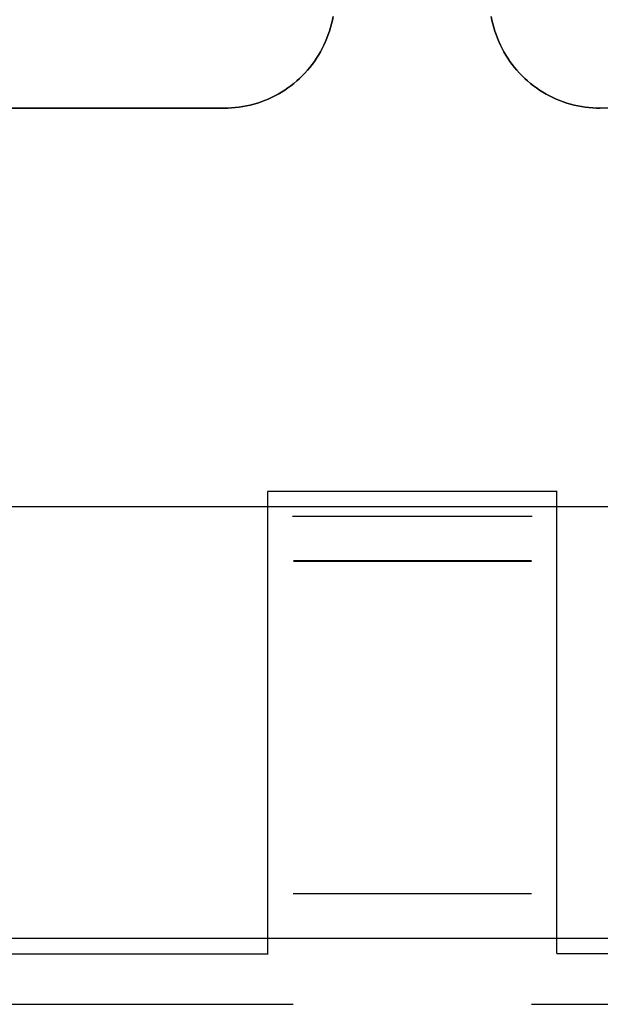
# Model space of a CAD drawing. Header units: millimetres. Extents: x -88 to 88, y -12 to 103.
# Tile 133 of 256: x -44.31 to -41.69, y 2.74 to 7.19. Entities that reach past the tile are written whole.
import ezdxf

# ---------------------------------------------------------------- set-up
doc = ezdxf.new("R2010")
doc.units = ezdxf.units.MM
doc.layers.add('Default', color=7, linetype='Continuous', true_color=0x000000)
doc.layers.add('TOP', color=7, linetype='Continuous', true_color=0xc80000)

msp = doc.modelspace()

# ---------------------------------------------------------------- linework, layer by layer
at = {"layer": 'Default', "color": 254, "true_color": 0xcad1ee}
for points in [[(-42.89844755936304, 7.200232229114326), (-42.90163527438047, 7.183459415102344), (-42.90539377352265, 7.166805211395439), (-42.90971867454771, 7.150289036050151), (-42.91460493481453, 7.133930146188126), (-42.92004685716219, 7.117747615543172), (-42.92603809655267, 7.101760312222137), (-42.93257166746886, 7.085986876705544), (-42.93963995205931, 7.070445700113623), (-42.94723470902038, 7.055154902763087), (-42.95534708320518, 7.040132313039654), (-42.96396761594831, 7.025395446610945), (-42.97308625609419, 7.010961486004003), (-42.98269237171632, 6.996847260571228), (-42.99277476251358, 6.983069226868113), (-43.00332167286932, 6.969643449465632), (-43.01432080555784, 6.956585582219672), (-43.02575933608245, 6.94391085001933), (-43.03762392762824, 6.931634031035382), (-43.04990074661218, 6.919769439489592), (-43.06257547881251, 6.908330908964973), (-43.07563334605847, 6.897331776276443), (-43.08905912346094, 6.886784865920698), (-43.10283715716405, 6.876702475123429), (-43.11695138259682, 6.867096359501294), (-43.13138534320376, 6.857977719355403), (-43.14612220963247, 6.849357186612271), (-43.16114479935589, 6.841244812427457), (-43.17643559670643, 6.833650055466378), (-43.19197677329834, 6.826581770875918), (-43.20775020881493, 6.820048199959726), (-43.22373751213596, 6.814056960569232), (-43.23992004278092, 6.808615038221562), (-43.25627893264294, 6.803728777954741), (-43.27279510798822, 6.79940387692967), (-43.28944931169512, 6.795645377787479), (-43.30622212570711, 6.792457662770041), (-43.32309399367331, 6.789844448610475), (-43.34004524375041, 6.787808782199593), (-43.35705611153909, 6.786353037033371), (-43.37410676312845, 6.785478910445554), (-43.39117731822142, 6.785187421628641)], [(-42.89844755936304, 7.200232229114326), (-42.90163527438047, 7.183459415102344), (-42.90539377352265, 7.166805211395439), (-42.90971867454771, 7.150289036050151), (-42.91460493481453, 7.133930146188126), (-42.92004685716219, 7.117747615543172), (-42.92603809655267, 7.101760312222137), (-42.93257166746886, 7.085986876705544), (-42.93963995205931, 7.070445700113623), (-42.94723470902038, 7.055154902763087), (-42.95534708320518, 7.040132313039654), (-42.96396761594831, 7.025395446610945), (-42.97308625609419, 7.010961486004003), (-42.98269237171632, 6.996847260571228), (-42.99277476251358, 6.983069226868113), (-43.00332167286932, 6.969643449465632), (-43.01432080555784, 6.956585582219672), (-43.02575933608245, 6.94391085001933), (-43.03762392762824, 6.931634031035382), (-43.04990074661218, 6.919769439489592), (-43.06257547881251, 6.908330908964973), (-43.07563334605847, 6.897331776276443), (-43.08905912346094, 6.886784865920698), (-43.10283715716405, 6.876702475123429), (-43.11695138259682, 6.867096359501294), (-43.13138534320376, 6.857977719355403), (-43.14612220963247, 6.849357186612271), (-43.16114479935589, 6.841244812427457), (-43.17643559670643, 6.833650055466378), (-43.19197677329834, 6.826581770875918), (-43.20775020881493, 6.820048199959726), (-43.22373751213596, 6.814056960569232), (-43.23992004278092, 6.808615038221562), (-43.25627893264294, 6.803728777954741), (-43.27279510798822, 6.79940387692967), (-43.28944931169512, 6.795645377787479), (-43.30622212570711, 6.792457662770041), (-43.32309399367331, 6.789844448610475), (-43.34004524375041, 6.787808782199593), (-43.35705611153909, 6.786353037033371), (-43.37410676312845, 6.785478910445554), (-43.39117731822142, 6.785187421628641)], [(-43.39117731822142, 6.785187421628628), (-43.37410676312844, 6.78547891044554), (-43.35705611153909, 6.786353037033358), (-43.3400452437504, 6.78780878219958), (-43.3230939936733, 6.789844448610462), (-43.30622212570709, 6.792457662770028), (-43.2894493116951, 6.795645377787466), (-43.2727951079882, 6.799403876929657), (-43.25627893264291, 6.803728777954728), (-43.23992004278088, 6.808615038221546), (-43.22373751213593, 6.814056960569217), (-43.20775020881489, 6.820048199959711), (-43.1919767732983, 6.826581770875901), (-43.17643559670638, 6.833650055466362), (-43.16114479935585, 6.841244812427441), (-43.14612220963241, 6.849357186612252), (-43.1313853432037, 6.857977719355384), (-43.11695138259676, 6.867096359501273), (-43.10283715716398, 6.876702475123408), (-43.08905912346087, 6.886784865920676), (-43.07563334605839, 6.897331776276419), (-43.06257547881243, 6.908330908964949), (-43.04990074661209, 6.919769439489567), (-43.03762392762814, 6.931634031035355), (-43.02575933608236, 6.943910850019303), (-43.01432080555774, 6.956585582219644), (-43.00332167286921, 6.969643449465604), (-42.99277476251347, 6.983069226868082), (-42.9826923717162, 6.996847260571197), (-42.97308625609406, 7.010961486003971), (-42.96396761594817, 7.025395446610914), (-42.95534708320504, 7.040132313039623), (-42.94723470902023, 7.055154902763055), (-42.93963995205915, 7.07044570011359), (-42.93257166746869, 7.08598687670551), (-42.9260380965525, 7.101760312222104), (-42.92004685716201, 7.117747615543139), (-42.91460493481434, 7.133930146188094), (-42.90971867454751, 7.150289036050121), (-42.90539377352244, 7.16680521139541), (-42.90163527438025, 7.183459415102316), (-42.89844755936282, 7.200232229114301)], [(-41.69117731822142, 6.785187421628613), (-41.70824787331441, 6.785478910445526), (-41.72529852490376, 6.786353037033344), (-41.74230939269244, 6.787808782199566), (-41.75926064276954, 6.789844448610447), (-41.77613251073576, 6.792457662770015), (-41.79290532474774, 6.795645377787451), (-41.80955952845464, 6.799403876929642), (-41.82607570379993, 6.803728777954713), (-41.84243459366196, 6.808615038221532), (-41.85861712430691, 6.814056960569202), (-41.87460442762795, 6.820048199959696), (-41.89037786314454, 6.826581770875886), (-41.90591903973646, 6.833650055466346), (-41.921209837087, 6.841244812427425), (-41.93623242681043, 6.849357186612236), (-41.95096929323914, 6.857977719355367), (-41.96540325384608, 6.867096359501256), (-41.97951747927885, 6.87670247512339), (-41.99329551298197, 6.886784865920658), (-42.00672129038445, 6.897331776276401), (-42.01977915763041, 6.90833090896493), (-42.03245388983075, 6.919769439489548), (-42.0447307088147, 6.931634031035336), (-42.05659530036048, 6.943910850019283), (-42.0680338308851, 6.956585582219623), (-42.07903296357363, 6.969643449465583), (-42.08957987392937, 6.983069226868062), (-42.09966226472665, 6.996847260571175), (-42.10926838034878, 7.010961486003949), (-42.11838702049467, 7.025395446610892), (-42.1270075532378, 7.040132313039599), (-42.13511992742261, 7.055154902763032), (-42.14271468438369, 7.070445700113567), (-42.14978296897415, 7.085986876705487), (-42.15631653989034, 7.101760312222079), (-42.16230777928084, 7.117747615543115), (-42.1677497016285, 7.133930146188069), (-42.17263596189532, 7.150289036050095), (-42.1769608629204, 7.166805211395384), (-42.18071936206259, 7.18345941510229), (-42.18390707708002, 7.200232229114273)], [(-41.69117731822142, 6.785187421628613), (-41.70824787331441, 6.785478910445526), (-41.72529852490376, 6.786353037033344), (-41.74230939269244, 6.787808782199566), (-41.75926064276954, 6.789844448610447), (-41.77613251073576, 6.792457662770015), (-41.79290532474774, 6.795645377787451), (-41.80955952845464, 6.799403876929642), (-41.82607570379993, 6.803728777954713), (-41.84243459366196, 6.808615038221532), (-41.85861712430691, 6.814056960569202), (-41.87460442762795, 6.820048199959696), (-41.89037786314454, 6.826581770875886), (-41.90591903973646, 6.833650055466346), (-41.921209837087, 6.841244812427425), (-41.93623242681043, 6.849357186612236), (-41.95096929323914, 6.857977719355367), (-41.96540325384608, 6.867096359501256), (-41.97951747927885, 6.87670247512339), (-41.99329551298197, 6.886784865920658), (-42.00672129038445, 6.897331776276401), (-42.01977915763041, 6.90833090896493), (-42.03245388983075, 6.919769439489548), (-42.0447307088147, 6.931634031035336), (-42.05659530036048, 6.943910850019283), (-42.0680338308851, 6.956585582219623), (-42.07903296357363, 6.969643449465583), (-42.08957987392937, 6.983069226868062), (-42.09966226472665, 6.996847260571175), (-42.10926838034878, 7.010961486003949), (-42.11838702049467, 7.025395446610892), (-42.1270075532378, 7.040132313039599), (-42.13511992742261, 7.055154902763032), (-42.14271468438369, 7.070445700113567), (-42.14978296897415, 7.085986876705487), (-42.15631653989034, 7.101760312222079), (-42.16230777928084, 7.117747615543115), (-42.1677497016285, 7.133930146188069), (-42.17263596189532, 7.150289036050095), (-42.1769608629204, 7.166805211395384), (-42.18071936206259, 7.18345941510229), (-42.18390707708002, 7.200232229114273)], [(-42.18390707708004, 7.200232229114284), (-42.1807193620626, 7.183459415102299), (-42.17696086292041, 7.166805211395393), (-42.17263596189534, 7.150289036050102), (-42.16774970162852, 7.133930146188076), (-42.16230777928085, 7.11774761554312), (-42.15631653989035, 7.101760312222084), (-42.14978296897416, 7.085986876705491), (-42.14271468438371, 7.07044570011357), (-42.13511992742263, 7.055154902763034), (-42.12700755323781, 7.040132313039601), (-42.11838702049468, 7.025395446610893), (-42.10926838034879, 7.010961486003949), (-42.09966226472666, 6.996847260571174), (-42.08957987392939, 6.983069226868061), (-42.07903296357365, 6.96964344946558), (-42.06803383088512, 6.95658558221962), (-42.0565953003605, 6.943910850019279), (-42.0447307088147, 6.931634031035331), (-42.03245388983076, 6.919769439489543), (-42.01977915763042, 6.908330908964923), (-42.00672129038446, 6.897331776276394), (-41.99329551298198, 6.886784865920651), (-41.97951747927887, 6.876702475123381), (-41.96540325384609, 6.867096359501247), (-41.95096929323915, 6.857977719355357), (-41.93623242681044, 6.849357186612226), (-41.92120983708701, 6.841244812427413), (-41.90591903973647, 6.833650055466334), (-41.89037786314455, 6.826581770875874), (-41.87460442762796, 6.820048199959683), (-41.85861712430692, 6.814056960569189), (-41.84243459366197, 6.80861503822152), (-41.82607570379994, 6.8037287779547), (-41.80955952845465, 6.799403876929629), (-41.79290532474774, 6.795645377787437), (-41.77613251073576, 6.792457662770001), (-41.75926064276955, 6.789844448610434), (-41.74230939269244, 6.787808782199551), (-41.72529852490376, 6.786353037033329), (-41.70824787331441, 6.785478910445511), (-41.69117731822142, 6.785187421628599)], [(-43.39117731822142, 6.785187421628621), (-46.09117731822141, 6.785187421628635)], [(-43.39117731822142, 6.785187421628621), (-46.09117731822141, 6.785187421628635)], [(-46.09117731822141, 6.785187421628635), (-43.39117731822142, 6.785187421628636)], [(-38.99117731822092, 6.785187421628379), (-41.69117731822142, 6.785187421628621)], [(-38.99117731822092, 6.785187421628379), (-41.69117731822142, 6.785187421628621)], [(-46.13117731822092, 4.985187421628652), (-35.86517731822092, 4.985187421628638)], [(-46.13117731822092, 4.985187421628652), (-35.86517731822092, 4.985187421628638)], [(-46.13117731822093, 4.985187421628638), (-35.86517731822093, 4.985187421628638)], [(-71.50117731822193, 3.035187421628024), (71.49882268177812, 3.035187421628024)], [(-71.50117731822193, 3.035187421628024), (71.49882268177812, 3.035187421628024)], [(-71.50117731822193, 3.035187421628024), (71.49882268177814, 3.035187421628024)]]:
    msp.add_lwpolyline(points, dxfattribs=at)
at = {"layer": 'Default', "color": 254, "true_color": 0xcad1ee, "extrusion": (1, 0, 0)}
for points in [[(6.785187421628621, -3.270000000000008), (6.785187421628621, -3.070000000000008)], [(6.785187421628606, -3.270000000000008), (6.785187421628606, -3.070000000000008)], [(6.785187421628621, -3.070000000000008), (6.785187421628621, -3.270000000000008)]]:
    msp.add_lwpolyline(points, dxfattribs=at)
at = {"layer": 'TOP', "color": 254, "true_color": 0xcad1ee, "extrusion": (-0.0003827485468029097, 0.9999999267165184, -8.396888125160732e-06)}
msp.add_lwpolyline([(43.30545207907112, 10.22127376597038), (41.7699979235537, 10.25495916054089)], dxfattribs=at)
at = {"layer": 'TOP', "color": 254, "true_color": 0xcad1ee, "extrusion": (0.9999998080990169, 0.000619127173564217, 2.198800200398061e-05)}
msp.add_lwpolyline([(3.219633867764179, 10.15205507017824), (5.194244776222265, 10.22218240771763)], dxfattribs=at)
at = {"layer": 'TOP', "color": 254, "true_color": 0xcad1ee, "extrusion": (0.0003045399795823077, 0.9998477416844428, -0.01744708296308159)}
msp.add_lwpolyline([(43.08241388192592, -2.669818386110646), (43.30900499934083, 10.30960092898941)], dxfattribs=at)
at = {"layer": 'TOP', "color": 254, "true_color": 0xcad1ee, "extrusion": (1, 0, 0)}
for points in [[(4.940910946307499, -2.756213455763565), (5.167729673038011, 10.23822269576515)], [(4.740941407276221, -2.952722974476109), (4.747843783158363, -2.952603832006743), (4.754737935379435, -2.952246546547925), (4.761615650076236, -2.951651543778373), (4.768468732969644, -2.950819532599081), (4.77528901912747, -2.949751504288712), (4.782068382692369, -2.948448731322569), (4.788798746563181, -2.946912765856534), (4.795472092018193, -2.945145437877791), (4.802080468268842, -2.943148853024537), (4.808616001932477, -2.940925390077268), (4.815070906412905, -2.938477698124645), (4.821437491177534, -2.935808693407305), (4.827708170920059, -2.932921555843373), (4.83387547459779, -2.929819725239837), (4.839932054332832, -2.926506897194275), (4.845870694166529, -2.922987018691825), (4.851684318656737, -2.919264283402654), (4.857366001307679, -2.915343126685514), (4.862908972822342, -2.911228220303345), (4.868306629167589, -2.906924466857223), (4.873552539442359, -2.902436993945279), (4.878640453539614, -2.897771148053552), (4.883564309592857, -2.892932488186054), (4.888318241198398, -2.887926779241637), (4.892896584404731, -2.882759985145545), (4.897293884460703, -2.877438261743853), (4.901504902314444, -2.871967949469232), (4.905524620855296, -2.86635556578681), (4.909348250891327, -2.860607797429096), (4.912971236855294, -2.854731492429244), (4.916389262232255, -2.848733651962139), (4.919598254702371, -2.842621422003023), (4.922594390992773, -2.836402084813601), (4.925374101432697, -2.83008305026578), (4.927934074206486, -2.823671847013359), (4.93027125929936, -2.817176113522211), (4.932382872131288, -2.810603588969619), (4.934266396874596, -2.803962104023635), (4.935919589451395, -2.797259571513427), (4.937340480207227, -2.790503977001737), (4.938527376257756, -2.783703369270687), (4.939478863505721, -2.776865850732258), (4.940193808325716, -2.769999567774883), (4.94067135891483, -2.763112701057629), (4.9409109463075, -2.756213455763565)], [(4.737450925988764, -2.952692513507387), (4.740941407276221, -2.952722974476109)], [(3.192245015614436, 10.13456373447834), (2.736447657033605, -2.917764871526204)]]:
    msp.add_lwpolyline(points, dxfattribs=at)
at = {"layer": 'TOP', "color": 254, "true_color": 0xcad1ee, "extrusion": (-0.0003045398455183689, 0.9998477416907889, -0.01744708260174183)}
msp.add_lwpolyline([(41.99758217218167, -2.669366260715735), (41.77040299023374, 10.34374357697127)], dxfattribs=at)
at = {"layer": 'TOP', "color": 254, "true_color": 0xcad1ee, "extrusion": (0.999999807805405, -0.0006196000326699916, -2.202164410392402e-05)}
msp.add_lwpolyline([(5.142138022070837, 10.25399567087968), (3.168114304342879, 10.18383550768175)], dxfattribs=at)
at = {"layer": 'TOP', "color": 254, "true_color": 0xcad1ee}
for points in [[(-43.19446597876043, 5.054465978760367), (-41.88553402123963, 5.054465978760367)], [(-43.19245694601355, 2.965249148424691), (-43.19245694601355, 5.052456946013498)], [(-41.88724906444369, 2.965837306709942), (-41.88724906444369, 5.052750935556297)], [(-41.99908905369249, 4.940910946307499), (-43.08091094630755, 4.940910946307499)], [(-42.00251860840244, 4.737450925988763), (-43.0774813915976, 4.737450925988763)], [(-43.07748085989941, 4.740941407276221), (-42.00251914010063, 4.740941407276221)], [(-43.07793856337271, 3.236949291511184), (-42.00206143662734, 3.236949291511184)], [(-44.88784999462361, 2.964635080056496), (-43.1921500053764, 2.964635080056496)], [(-41.8871061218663, 2.96612327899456), (-39.19289387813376, 2.96612327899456)], [(-45.00190894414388, 2.736447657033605), (-43.07809105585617, 2.736447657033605)], [(-42.00190894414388, 2.736447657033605), (-39.07809105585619, 2.736447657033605)]]:
    msp.add_lwpolyline(points, dxfattribs=at)
at = {"layer": 'TOP', "color": 254, "true_color": 0xcad1ee, "extrusion": (0.9998476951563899, -6.041012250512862e-14, 0.01745240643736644)}
msp.add_lwpolyline([(4.940910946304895, -2.003928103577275), (4.940785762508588, -2.008327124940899), (4.940561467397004, -2.012760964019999), (4.940235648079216, -2.017226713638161), (4.939805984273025, -2.021721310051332), (4.939270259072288, -2.026241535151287), (4.938626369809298, -2.03078401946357), (4.937872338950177, -2.03534524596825), (4.937006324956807, -2.039921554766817), (4.936026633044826, -2.044509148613), (4.93493172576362, -2.049104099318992), (4.93372023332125, -2.05370235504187), (4.932390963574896, -2.058299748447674), (4.930942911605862, -2.062892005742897), (4.9293752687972, -2.067474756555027), (4.927687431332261, -2.07204354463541), (4.925879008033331, -2.076593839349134), (4.923949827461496, -2.08112104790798), (4.921899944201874, -2.08562052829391), (4.919729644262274, -2.090087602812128), (4.917439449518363, -2.094517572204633), (4.915030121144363, -2.098905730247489), (4.912502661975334, -2.103247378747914), (4.909858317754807, -2.107537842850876), (4.907098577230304, -2.111772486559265), (4.904225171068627, -2.115946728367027), (4.9012400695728, -2.120056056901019), (4.898145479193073, -2.124096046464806), (4.894943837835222, -2.128062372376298), (4.891637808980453, -2.131950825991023), (4.888230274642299, -2.135757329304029), (4.884724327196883, -2.139477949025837), (4.881123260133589, -2.143108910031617), (4.877430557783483, -2.14664660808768), (4.873649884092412, -2.150087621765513), (4.869785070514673, -2.153428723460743), (4.865840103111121, -2.156666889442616), (4.861819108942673, -2.159799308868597), (4.857726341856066, -2.162823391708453), (4.853566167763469, -2.16573677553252), (4.849343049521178, -2.168537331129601), (4.845061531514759, -2.171223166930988), (4.840726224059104, -2.173792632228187), (4.836341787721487, -2.176244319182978), (4.831912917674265, -2.178577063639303), (4.827444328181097, -2.180789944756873), (4.822940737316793, -2.182882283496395), (4.818406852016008, -2.184853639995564), (4.813847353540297, -2.186703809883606), (4.809266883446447, -2.188432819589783), (4.804670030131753, -2.190040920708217), (4.800061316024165, -2.191528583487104), (4.795445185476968, -2.192896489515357), (4.790825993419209, -2.19414552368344), (4.786207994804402, -2.195276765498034), (4.781595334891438, -2.196291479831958), (4.776992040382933, -2.197191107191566), (4.772402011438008, -2.197977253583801), (4.767829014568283, -2.198651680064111), (4.763276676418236, -2.199216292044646), (4.75874847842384, -2.199673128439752), (4.754247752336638, -2.20002435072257), (4.749777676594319, -2.200272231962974), (4.745341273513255, -2.200419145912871), (4.740941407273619, -2.200467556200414)], dxfattribs=at)
at = {"layer": 'TOP', "color": 254, "true_color": 0xcad1ee, "extrusion": (0.9998476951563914, -2.638992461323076e-14, -0.01745240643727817)}
msp.add_lwpolyline([(4.740941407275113, -3.685318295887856), (4.745341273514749, -3.685269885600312), (4.749777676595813, -3.685122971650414), (4.754247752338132, -3.684875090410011), (4.758748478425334, -3.684523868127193), (4.76327667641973, -3.684067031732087), (4.767829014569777, -3.683502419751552), (4.772402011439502, -3.682827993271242), (4.776992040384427, -3.682041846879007), (4.781595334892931, -3.681142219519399), (4.786207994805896, -3.680127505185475), (4.790825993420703, -3.67899626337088), (4.795445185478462, -3.677747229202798), (4.800061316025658, -3.676379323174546), (4.804670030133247, -3.674891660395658), (4.809266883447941, -3.673283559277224), (4.813847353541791, -3.671554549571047), (4.818406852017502, -3.669704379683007), (4.822940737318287, -3.667733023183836), (4.827444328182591, -3.665640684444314), (4.831912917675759, -3.663427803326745), (4.836341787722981, -3.66109505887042), (4.840726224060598, -3.658643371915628), (4.845061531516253, -3.65607390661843), (4.849343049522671, -3.653388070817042), (4.853566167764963, -3.650587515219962), (4.85772634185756, -3.647674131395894), (4.861819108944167, -3.644650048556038), (4.865840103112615, -3.641517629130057), (4.869785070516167, -3.638279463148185), (4.873649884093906, -3.634938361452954), (4.877430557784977, -3.631497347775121), (4.881123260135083, -3.627959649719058), (4.884724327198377, -3.624328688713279), (4.888230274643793, -3.62060806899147), (4.891637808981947, -3.616801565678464), (4.894943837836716, -3.612913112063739), (4.898145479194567, -3.608946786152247), (4.901240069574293, -3.60490679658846), (4.904225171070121, -3.600797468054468), (4.907098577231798, -3.596623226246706), (4.909858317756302, -3.592388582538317), (4.912502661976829, -3.588098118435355), (4.915030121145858, -3.583756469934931), (4.917439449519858, -3.579368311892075), (4.919729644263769, -3.574938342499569), (4.921899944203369, -3.570471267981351), (4.923949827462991, -3.565971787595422), (4.925879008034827, -3.561444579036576), (4.927687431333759, -3.556894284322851), (4.929375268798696, -3.55232549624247), (4.930942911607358, -3.547742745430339), (4.932390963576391, -3.543150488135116), (4.933720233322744, -3.538553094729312), (4.934931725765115, -3.533954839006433), (4.936026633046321, -3.529359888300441), (4.937006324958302, -3.524772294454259), (4.937872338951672, -3.520195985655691), (4.938626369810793, -3.515634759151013), (4.939270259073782, -3.511092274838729), (4.939805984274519, -3.506572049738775), (4.940235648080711, -3.502077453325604), (4.940561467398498, -3.49761170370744), (4.940785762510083, -3.493177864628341), (4.94091094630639, -3.488778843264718)], dxfattribs=at)
at = {"layer": 'TOP', "color": 254, "true_color": 0xcad1ee, "extrusion": (0.999999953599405, -0.0003045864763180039, 5.316576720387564e-06)}
msp.add_lwpolyline([(4.72432988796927, -2.952463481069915), (2.723326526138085, -2.917535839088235)], dxfattribs=at)
at = {"layer": 'TOP', "color": 254, "true_color": 0xcad1ee, "extrusion": (0.9999999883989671, -0.0001523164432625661, 1.329245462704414e-06)}
msp.add_lwpolyline([(4.73088946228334, -2.952635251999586), (4.734379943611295, -2.952665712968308)], dxfattribs=at)
at = {"layer": 'TOP', "color": 254, "true_color": 0xcad1ee, "extrusion": (0.9999999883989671, 0.0001523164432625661, -1.329245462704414e-06)}
msp.add_lwpolyline([(4.747339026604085, -2.952778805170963), (4.74384854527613, -2.952748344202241)], dxfattribs=at)
at = {"layer": 'TOP', "color": 254, "true_color": 0xcad1ee, "extrusion": (0.999999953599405, 0.0003045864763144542, -5.316576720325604e-06)}
msp.add_lwpolyline([(2.749240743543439, -2.917988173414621), (4.750244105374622, -2.952915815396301)], dxfattribs=at)
at = {"layer": 'TOP', "color": 254, "true_color": 0xcad1ee, "extrusion": (0, 1, 0)}
for points in [[(43.07772072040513, -2.938981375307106), (43.30667953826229, 10.17806051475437)], [(41.77273324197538, 10.21170231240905), (42.00227936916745, -2.938986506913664)]]:
    msp.add_lwpolyline(points, dxfattribs=at)
at = {"layer": 'TOP', "color": 254, "true_color": 0xcad1ee, "extrusion": (-0.0007931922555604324, 0.9999996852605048, -1.802602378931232e-05)}
msp.add_lwpolyline([(44.7718278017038, 10.11779568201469), (43.30366285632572, 10.15116107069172)], dxfattribs=at)
at = {"layer": 'TOP', "color": 254, "true_color": 0xcad1ee, "extrusion": (0.9998478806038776, 0.0006087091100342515, 0.0174311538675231)}
msp.add_lwpolyline([(2.762673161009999, -2.166449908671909), (3.219186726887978, 10.90440377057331)], dxfattribs=at)
at = {"layer": 'TOP', "color": 254, "true_color": 0xcad1ee, "extrusion": (0.9998478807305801, -0.000608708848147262, -0.01743114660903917)}
msp.add_lwpolyline([(3.168565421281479, 9.455019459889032), (2.710876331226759, -3.649491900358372)], dxfattribs=at)
at = {"layer": 'TOP', "color": 254, "true_color": 0xcad1ee, "extrusion": (-0.0007302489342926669, 0.9999997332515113, -1.527744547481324e-05)}
msp.add_lwpolyline([(41.77086013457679, 10.18480472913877), (39.30535253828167, 10.23638528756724)], dxfattribs=at)

doc.saveas('drawing.dxf')
